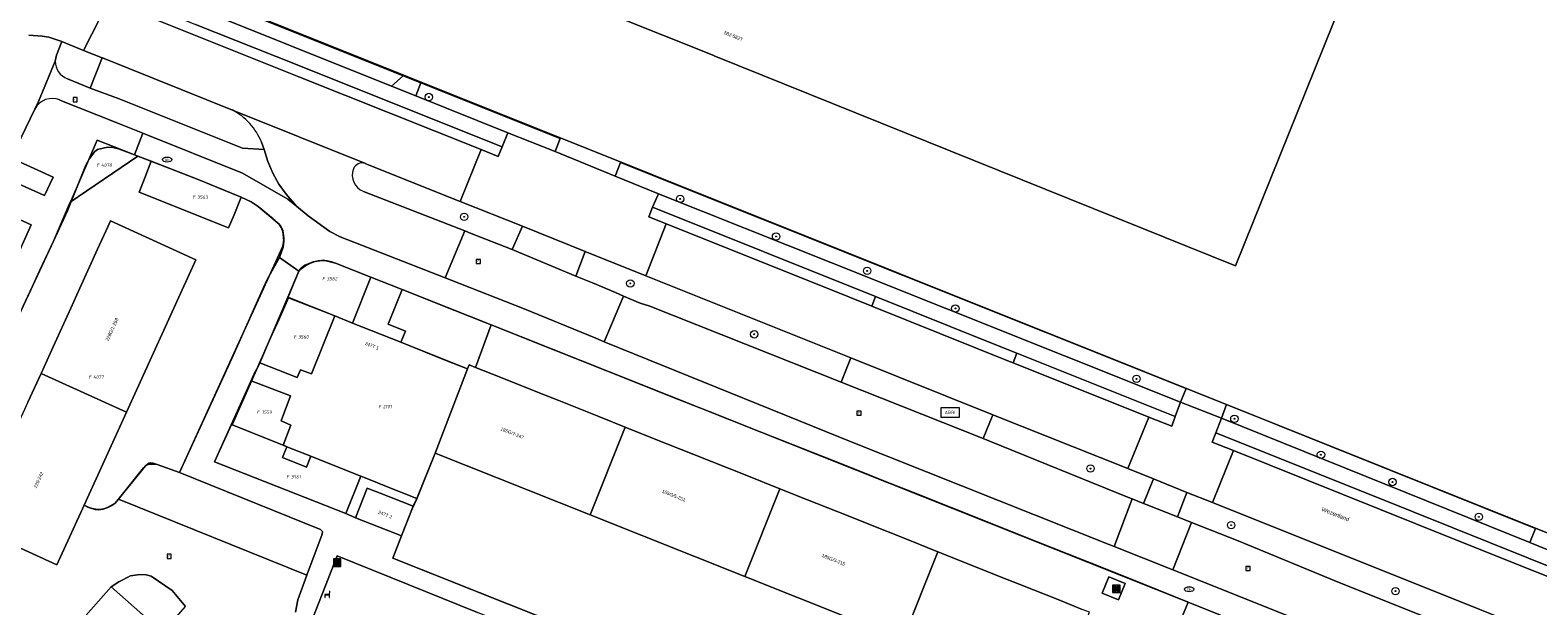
# Model space of a CAD drawing. Header units: metres. Extents: x 207466 to 209466, y 475780 to 477780.
# Tile 68 of 189: x 208311 to 208473, y 476270 to 476332. Entities that reach past the tile are written whole.
import ezdxf
from ezdxf.enums import TextEntityAlignment as Align

# ---------------------------------------------------------------- set-up
doc = ezdxf.new("R2010")
doc.units = ezdxf.units.M
doc.layers.get('0').update_dxf_attribs({"color": 253, "linetype": 'CONTINUOUS'})
for name, color, linetype, lineweight, true_color in [('B-RO-GR-BEPLANTING_CULTUUR_BODEMBEDEKKER-GV', 7, 'CONTINUOUS', 0, 0x6d8a47), ('B-RO-GR-BEPLANTING_CULTUUR_HEESTERS-GV', 7, 'CONTINUOUS', 0, 0x6d8a47), ('B-RO-GR-BOOM-S', 7, 'CONTINUOUS', 0, 0x6d8a47), ('B-RO-GR-GROENVOORZIENING-GV', 7, 'CONTINUOUS', 0, 0x6d8a47), ('B-RO-KL-WATER_BRANDLEIDING_PUT-S', 7, 'CONTINUOUS', 0, 0x478c9a), ('B-RO-OG-BEBOUWING-GV', 7, 'CONTINUOUS', 0, 0xa50000)]:
    doc.layers.add(name, color=color, linetype=linetype, lineweight=lineweight, true_color=true_color)
for name, color, linetype, lineweight in [('B-RO-IE-MEUBILAIR_WEGMEUBILAIR-S', 253, 'CONTINUOUS', 0), ('B-RO-OG-BEBOUWING-T18', 7, 'CONTINUOUS', 0), ('B-RO-OG-TERREIN_CULTUURSCHEIDING-GV', 253, 'CONTINUOUS', 0), ('B-RO-OG-TERREIN_ERF-GV', 253, 'CONTINUOUS', 0), ('B-RO-OG-TERREIN_ONBEGROEID-GV', 253, 'CONTINUOUS', 0), ('B-RO-OG-TOPOGRAFIE-T18', 7, 'CONTINUOUS', 0), ('B-RO-RI-GWA_RIOOLPUT-S', 253, 'CONTINUOUS', 0), ('B-RO-VH-VERHARDING_ASFALT-GV', 253, 'CONTINUOUS', 0), ('B-RO-VH-VERHARDING_BETON-GV', 253, 'CONTINUOUS', 0), ('B-RO-VH-VERHARDING_BETONSTRAATSTEEN-GV', 253, 'CONTINUOUS', 0), ('B-RO-VH-VERHARDING_TEGEL-GV', 253, 'CONTINUOUS', 0), ('B-WE-KG-GRENS_PERCEEL-GV', 150, 'CONTINUOUS', 18), ('B-WE-KG-GRENS_PERCEEL-S', 150, 'CONTINUOUS', 25)]:
    doc.layers.add(name, color=color, linetype=linetype, lineweight=lineweight)
doc.styles.add('NLCS-ISO', font='NLCS-ISO.ttf')
doc.styles.add('NLCS-ISO-M200-T18', font='NLCS-ISO.ttf', dxfattribs={"height": 1.8})

# ---------------------------------------------------------------- blocks, each defined once
blk = doc.blocks.new('SIE-WEG_AFVAL_APART_PLAATS-SO1')
at = {"linetype": 'Continuous'}
for points in [[(-1.5, -1.5), (-0.25, -1.5), (-0.25, 1.5), (-1.5, 1.5)], [(1.5, 1.5), (0.25, 1.5), (0.25, -1.5), (1.5, -1.5)]]:
    blk.add_hatch(color=0, dxfattribs=at).paths.add_polyline_path(points)
h = blk.add_hatch(color=0, dxfattribs=at)
h.paths.add_polyline_path([(-1.5, -1.5), (-0.25, -1.5), (-0.25, 1.5), (-1.5, 1.5)])
h.paths.add_polyline_path([(1.5, 1.5), (0.25, 1.5), (0.25, -1.5), (1.5, -1.5)])
at = {"color": 0, "linetype": 'ByBlock', "lineweight": -2, "flags": 128}
for points in [[(-2, -2), (2, -2), (2, 2), (-2, 2), (-2, -2)], [(-1.5, -1.5), (-0.25, -1.5), (-0.25, 1.5), (-1.5, 1.5), (-1.5, -1.5)]]:
    blk.add_lwpolyline(points, dxfattribs=at)
at = {"color": 0, "linetype": 'ByBlock', "lineweight": -2, "extrusion": (0, 0, -1), "flags": 128}
blk.add_lwpolyline([(-1.5, -1.5), (-0.25, -1.5), (-0.25, 1.5), (-1.5, 1.5), (-1.5, -1.5)], dxfattribs=at)
blk = doc.blocks.new('SIE-WEG_AFVALBAK-SO1')
at = {"linetype": 'Continuous'}
blk.add_hatch(color=0, dxfattribs=at).paths.add_polyline_path([(-1.5, -1.5), (1.5, -1.5), (1.5, 1.5), (-1.5, 1.5)])
at = {"color": 0, "linetype": 'ByBlock', "lineweight": -2, "flags": 128}
for points in [[(-2, -2), (2, -2), (2, 2), (-2, 2), (-2, -2)], [(-1.5, -1.5), (1.5, -1.5), (1.5, 1.5), (-1.5, 1.5), (-1.5, -1.5)]]:
    blk.add_lwpolyline(points, dxfattribs=at)
blk = doc.blocks.new('SRI-PUT_INSPECTIEPUT_RIOOLPUT-SO1')
at = {"color": 0, "linetype": 'ByBlock', "lineweight": -2, "flags": 128}
blk.add_lwpolyline([(-1.125, -1.125), (1.125, -1.125), (1.125, 1.125), (-1.125, 1.125), (-1.125, -1.125)], dxfattribs=at)
at = {"color": 0, "linetype": 'ByBlock', "lineweight": -2, "insert": (0, 0.2828), "char_height": 1.5, "attachment_point": 5, "line_spacing_factor": 0.8, "style": 'NLCS-ISO'}
blk.add_mtext('{\\C0;r}', dxfattribs=at)
blk = doc.blocks.new('SKL-WATER_BRANDKRAAN_BRANDPUT-SO1')
at = {"color": 0, "linetype": 'ByBlock', "lineweight": -2}
blk.add_ellipse((0, 0), major_axis=(2.5, 0), ratio=0.54, dxfattribs=at)
at = {"color": 0, "linetype": 'ByBlock', "lineweight": -2, "insert": (0.1554, 0), "char_height": 1.5, "attachment_point": 5, "line_spacing_factor": 0.8, "style": 'NLCS-ISO'}
blk.add_mtext('{\\C0;bk}', dxfattribs=at)
blk = doc.blocks.new('SIE-WEG_ZITBANK-SO1')
at = {"color": 0, "linetype": 'ByBlock', "lineweight": -2, "flags": 128}
blk.add_lwpolyline([(-0.9125, -1.6313), (-0.9125, -0.2), (1.0875, -0.2), (1.0875, -1.6313), (1.2875, -1.6313), (1.2875, -0.2125), (1.5361, 1.7765), (1.3346, 1.7765), (1.1125, 0), (-1.1125, 0), (-1.1125, -1.6313), (-0.9125, -1.6313)], dxfattribs=at)
blk = doc.blocks.new('SIE-WEG_ABRI-SO1')
at = {"lineweight": -2, "flags": 128}
blk.add_lwpolyline([(-5, -2.5), (5, -2.5), (5, 2.5), (-5, 2.5), (-5, -2.5)], dxfattribs=at)
at = {"lineweight": -2, "insert": (0, 0), "char_height": 1.8, "attachment_point": 5, "line_spacing_factor": 0.8, "style": 'NLCS-ISO'}
blk.add_mtext('{\\C256;ABRI}', dxfattribs=at)
blk = doc.blocks.new('SGR-BOOM_01-SO1')
at = {"linetype": 'Continuous'}
h = blk.add_hatch(color=0, dxfattribs=at)
edge = h.paths.add_edge_path()
edge.add_arc((0, 0), 0.25, 0, 360)
at = {"color": 0, "linetype": 'ByBlock', "lineweight": -2}
for radius in [2, 0.25]:
    blk.add_circle((0, 0), radius, dxfattribs=at)
blk = doc.blocks.new('SKG-PERCEELNUMMER-SO')
at = {"style": 'NLCS-ISO', "oblique": 10, "flags": 1}
blk.add_attdef('GEMEENTECODE', text='', height=1.8, dxfattribs=at).set_placement((0, 2.55), align=Align.MIDDLE_CENTER)
at = {"style": 'NLCS-ISO', "oblique": 10}
blk.add_attdef('SECTIE', text='', height=1.8, dxfattribs=at).set_placement((-0.5, 0), align=Align.MIDDLE_RIGHT)
blk.add_attdef('PERCEELNUMMER', text='', height=1.8, dxfattribs=at).set_placement((0.5, 0), align=Align.MIDDLE_LEFT)

msp = doc.modelspace()

# ---------------------------------------------------------------- linework, layer by layer
at = {"layer": 'B-RO-GR-BEPLANTING_CULTUUR_BODEMBEDEKKER-GV', "flags": 128}
msp.add_lwpolyline([(208319.38, 476272.41), (208324.91, 476267.51), (208327.36, 476270.3), (208325.93, 476272.03), (208323.67, 476273.56), (208323.12, 476273.71), (208322.43, 476273.76), (208321.45, 476273.62), (208320.17, 476272.96), (208319.38, 476272.41)], dxfattribs=at)
at = {"layer": 'B-RO-GR-BEPLANTING_CULTUUR_HEESTERS-GV', "flags": 128}
for points in [[(208327.66, 476334.98), (208349.49, 476326.25), (208350.73, 476327.37), (208326.37, 476337.13), (208325.88, 476335.99)], [(208352.08, 476325.21), (208361.97, 476321.25), (208367.05, 476319.22), (208367.59, 476320.62), (208352.64, 476326.6), (208352.08, 476325.21)]]:
    msp.add_lwpolyline(points, dxfattribs=at)
at = {"layer": 'B-RO-GR-GROENVOORZIENING-GV', "flags": 128}
for points in [[(208373.51, 476316.57), (208378.16, 476314.68), (208396.68, 476307.29), (208434.26, 476292.27), (208434.84, 476293.74), (208374.1, 476318.03), (208373.51, 476316.57)], [(208438.64, 476290.55), (208471.79, 476277.18), (208472.4, 476278.7), (208439.19, 476292.01), (208438.64, 476290.55)]]:
    msp.add_lwpolyline(points, dxfattribs=at)
at = {"layer": 'B-RO-OG-BEBOUWING-GV', "flags": 128}
for points in [[(208458.89, 476363.91), (208457.87, 476364.32), (208444.85, 476369.56), (208419.77, 476379.64), (208420.29, 476380.93), (208419.61, 476381.21), (208410.97, 476384.68), (208403.13, 476365.2), (208385.14, 476372.44), (208387.94, 476379.4), (208352.53, 476393.65), (208333.63, 476346.69), (208359.27, 476336.35), (208360.38, 476339.08), (208367.86, 476336.07), (208384.11, 476329.53), (208384.15, 476329.51), (208440.14, 476306.95), (208452.51, 476337.63), (208449.72, 476338.75), (208459.72, 476363.57), (208458.89, 476363.91)], [(208328.47, 476307.59), (208319.29, 476311.77), (208319.01, 476311.14), (208317.91, 476308.72), (208315.99, 476304.52), (208315.02, 476302.39), (208313.13, 476298.24), (208311.83, 476295.37), (208321.01, 476291.19), (208328.47, 476307.59)], [(208357.66, 476295.85), (208350.5, 476298.71), (208345.3, 476300.78), (208343.38, 476301.55), (208338.41, 476303.48), (208337.22, 476300.81), (208336.67, 476299.57), (208334.98, 476295.76), (208332.36, 476289.85), (208337.84, 476287.65), (208338.23, 476287.49), (208340.82, 476286.46), (208346.19, 476284.32), (208347.38, 476283.84), (208348.59, 476283.36), (208352.22, 476281.91), (208354.17, 476286.8), (208357.66, 476295.85)], [(208321.01, 476291.19), (208311.83, 476295.37), (208310.42, 476292.28), (208308.61, 476288.32), (208307.67, 476286.24), (208305.76, 476282.05), (208304.64, 476279.59), (208304.36, 476278.98), (208305.2, 476278.59), (208313.54, 476274.8), (208316.45, 476281.19), (208321.01, 476291.19)], [(208367.47, 476292.44), (208365.34, 476293.29), (208361.15, 476294.96), (208358.51, 476296.02), (208357.83, 476296.29), (208357.66, 476295.85), (208354.17, 476286.8), (208370.81, 476280.16), (208374.57, 476289.6), (208371.74, 476290.73), (208367.47, 476292.44)], [(208387.65, 476284.38), (208381.97, 476286.65), (208377.7, 476288.35), (208374.57, 476289.6), (208370.81, 476280.16), (208387.44, 476273.53), (208391.21, 476282.97), (208387.65, 476284.38)], [(208351.82, 476281.09), (208348.25, 476282.49), (208347.04, 476282.97), (208346.87, 476283.03), (208345.62, 476279.84), (208350.57, 476277.9), (208351.82, 476281.09)], [(208404.91, 476277.5), (208400.6, 476279.22), (208398.54, 476280.04), (208394.18, 476281.78), (208391.21, 476282.97), (208387.44, 476273.53), (208404.4, 476266.76), (208408.17, 476276.2), (208404.91, 476277.5)], [(208421.35, 476270.94), (208416.9, 476272.71), (208414.99, 476273.47), (208410.79, 476275.15), (208408.17, 476276.2), (208404.4, 476266.76), (208420.71, 476260.25), (208424.47, 476269.69), (208423.7, 476270), (208421.35, 476270.94)], [(208326.09, 476266.47), (208324.91, 476267.51), (208319.38, 476272.41), (208312.02, 476264.09), (208324.22, 476253.29), (208331.58, 476261.61), (208326.09, 476266.47)]]:
    msp.add_lwpolyline(points, dxfattribs=at)
at = {"layer": 'B-RO-OG-TERREIN_CULTUURSCHEIDING-GV', "flags": 128}
for points in [[(208318.42, 476329.29), (208318.41, 476329.3), (208317.11, 476326.04), (208320.23, 476324.88), (208333.48, 476319.6), (208335.8, 476319.43), (208335.51, 476320.22)], [(208332.39, 476323.68), (208318.42, 476329.29)], [(208308.67, 476318.52), (208308.86, 476317.9), (208308.05, 476316.36), (208312.19, 476314.49), (208313.13, 476316.47), (208308.67, 476318.52)], [(208356.84, 476313.85), (208346.74, 476317.9), (208346.67, 476317.93)], [(208346.46, 476314.94), (208357.36, 476310.69), (208358.03, 476310.42), (208362.46, 476308.7), (208363.55, 476311.19), (208356.84, 476313.85)], [(208302.08, 476304.92), (208301.26, 476303.38), (208306.12, 476301.03), (208310.77, 476311.34), (208306.44, 476313.31)], [(208376.81, 476305.86), (208370.3, 476308.47), (208369.3, 476305.84), (208371.06, 476305.09), (208373.53, 476304.05), (208374.4, 476303.68), (208376.18, 476302.93), (208377.23, 476302.59), (208397.78, 476294.43), (208398.82, 476297.05), (208376.81, 476305.86)], [(208414.08, 476290.91), (208413.05, 476288.36), (208413.67, 476288.11), (208428.67, 476282.03), (208429.05, 476281.88), (208430.29, 476281.38), (208431.33, 476284.03), (208428.59, 476285.13), (208414.08, 476290.91)], [(208437.68, 476281.49), (208434.94, 476282.57), (208433.91, 476279.95), (208435.44, 476279.35), (208440.46, 476277.38), (208451.35, 476272.84), (208468.86, 476265.86), (208477.72, 476262.41), (208477.76, 476262.39), (208478.77, 476265.05), (208466.41, 476269.97), (208437.68, 476281.49)], [(208340.01, 476266.51), (208340.36, 476266.08), (208340.93, 476265.53), (208352.14, 476255.64), (208352.61, 476256.17), (208352.49, 476259.11), (208353.53, 476261.42), (208356.9, 476262.88), (208370.68, 476257.74), (208371.11, 476258.54), (208373.79, 476263.56), (208358.71, 476269.67), (208353.14, 476271.92), (208343.64, 476275.77), (208340.01, 476266.51)]]:
    msp.add_lwpolyline(points, dxfattribs=at)
at = {"layer": 'B-RO-OG-TERREIN_CULTUURSCHEIDING-GV'}
for centre, radius, start, end in [((208329.26, 476317.73), 6.73, 21.7342, 62.3059), ((208346.33, 476316.98), 1.01, 70.1621, 158.3342), ((208347.15, 476316.69), 1.88, 159.4514, 248.2529)]:
    msp.add_arc(centre, radius, start, end, dxfattribs=at)
at = {"layer": 'B-RO-OG-TERREIN_ERF-GV', "flags": 128}
for points in [[(208452.51, 476337.63), (208440.14, 476306.95), (208384.15, 476329.51), (208384.11, 476329.53), (208367.86, 476336.07)], [(208325.88, 476335.99), (208326.37, 476337.13), (208350.73, 476327.37), (208352.64, 476326.6), (208367.59, 476320.62), (208367.05, 476319.22), (208373.51, 476316.57), (208374.1, 476318.03), (208434.84, 476293.74), (208434.26, 476292.27), (208438.64, 476290.55), (208439.19, 476292.01), (208472.4, 476278.7), (208471.79, 476277.18), (208477.95, 476274.69)], [(208331.58, 476315.05), (208328.9, 476316.16), (208325.66, 476317.41), (208321.87, 476318.87), (208320.14, 476319.53), (208319.53, 476319.67), (208318.97, 476319.7), (208317.91, 476319.45), (208317.59, 476319.24), (208317.04, 476318.48), (208316.63, 476317.75), (208314.67, 476312.84), (208313.15, 476309.57), (208311.71, 476306.47), (208310.73, 476304.34), (208309.16, 476300.98)], [(208310.42, 476292.28), (208311.83, 476295.37), (208313.13, 476298.24), (208315.02, 476302.39), (208315.99, 476304.52), (208317.91, 476308.72), (208319.01, 476311.14), (208319.29, 476311.77), (208328.47, 476307.59), (208321.01, 476291.19), (208316.45, 476281.19), (208316.88, 476280.99), (208317.63, 476280.75), (208318.01, 476280.7), (208318.52, 476280.76), (208318.96, 476280.94), (208319.78, 476281.41), (208320.14, 476281.86), (208322.84, 476285.21), (208323.04, 476285.43), (208323.4, 476285.62), (208324.29, 476285.59), (208326.72, 476284.71), (208332.33, 476296.97), (208335.72, 476304.62), (208336.12, 476305.48), (208337.45, 476307.82), (208337.85, 476308.95), (208337.93, 476309.59), (208337.8, 476310.77), (208337.54, 476311.26), (208336.76, 476312), (208335.15, 476313.33), (208334.4, 476313.8), (208333.34, 476314.32), (208331.58, 476315.05)], [(208356.28, 476302.13), (208350.61, 476304.38), (208347.26, 476305.71), (208343.48, 476307.21), (208342.18, 476307.53), (208341.08, 476307.38), (208340.17, 476306.99), (208339.76, 476306.7), (208339.54, 476306.36), (208338.34, 476303.51), (208337.12, 476300.62), (208336.67, 476299.57), (208337.22, 476300.81), (208338.41, 476303.48), (208343.38, 476301.55), (208345.3, 476300.78), (208350.5, 476298.71), (208357.66, 476295.85), (208357.83, 476296.29), (208358.51, 476296.02), (208360.18, 476300.58), (208359.53, 476300.83), (208356.28, 476302.13)], [(208433.49, 476266.95), (208435.07, 476270.79), (208428.88, 476273.27), (208426.54, 476274.21), (208425.47, 476274.64), (208422.1, 476275.98), (208418.85, 476277.27), (208416.76, 476278.1), (208413.67, 476279.33), (208405.55, 476282.55), (208402.28, 476283.85), (208400.15, 476284.7), (208396.99, 476285.96), (208389.27, 476289.02), (208383.62, 476291.26), (208380.32, 476292.58), (208372.5, 476295.68), (208369.16, 476297.01), (208367.09, 476297.83), (208362.88, 476299.5), (208360.18, 476300.58), (208358.51, 476296.02), (208361.15, 476294.96), (208365.34, 476293.29), (208367.47, 476292.44), (208371.74, 476290.73), (208374.57, 476289.6), (208377.7, 476288.35), (208381.97, 476286.65), (208387.65, 476284.38), (208391.21, 476282.97), (208394.18, 476281.78), (208398.54, 476280.04), (208400.6, 476279.22), (208404.91, 476277.5), (208408.17, 476276.2), (208410.79, 476275.15), (208414.99, 476273.47), (208416.9, 476272.71), (208421.35, 476270.94), (208423.7, 476270)], [(208340.82, 476286.46), (208338.23, 476287.49), (208337.84, 476287.65), (208332.36, 476289.85), (208334.98, 476295.76), (208334.74, 476295.31), (208330.48, 476285.86), (208344.58, 476280.3), (208345.62, 476279.84), (208346.87, 476283.03), (208347.04, 476282.97), (208348.25, 476282.49), (208351.82, 476281.09), (208352.22, 476281.91), (208348.59, 476283.36), (208347.38, 476283.84), (208346.19, 476284.32), (208340.82, 476286.46)], [(208404.4, 476266.76), (208387.44, 476273.53), (208370.81, 476280.16), (208354.17, 476286.8), (208352.22, 476281.91), (208351.82, 476281.09), (208350.57, 476277.9), (208349.62, 476275.52), (208374.8, 476265.48)], [(208427.6, 476271.02), (208425.84, 476271.74), (208426.56, 476273.5), (208428.32, 476272.78), (208427.6, 476271.02)]]:
    msp.add_lwpolyline(points, dxfattribs=at)
at = {"layer": 'B-RO-OG-TERREIN_ONBEGROEID-GV', "flags": 128}
msp.add_lwpolyline([(208349.49, 476326.25), (208352.08, 476325.21), (208352.64, 476326.6), (208350.73, 476327.37), (208349.49, 476326.25)], dxfattribs=at)
at = {"layer": 'B-RO-VH-VERHARDING_ASFALT-GV', "flags": 128}
for points in [[(208310.52, 476331.72), (208311.96, 476331.63), (208312.67, 476331.5), (208314.05, 476331.04), (208316.4, 476330.1), (208319.11, 476335.44), (208316.2, 476336.62), (208314.58, 476338.41), (208313.68, 476339.76), (208312.77, 476341.08)], [(208319.11, 476335.44), (208316.4, 476330.1), (208318.41, 476329.3), (208318.42, 476329.29), (208332.39, 476323.68), (208346.67, 476317.93), (208346.74, 476317.9), (208356.84, 476313.85), (208359.1, 476319.45), (208339.53, 476327.26), (208319.11, 476335.44)], [(208326.59, 476333.63), (208328.42, 476332.87), (208337.1, 476329.45), (208361.37, 476319.73), (208361.97, 476321.25), (208352.08, 476325.21), (208349.49, 476326.25), (208327.66, 476334.98)], [(208308.66, 476318.57), (208311.17, 476323.79), (208311.57, 476324.61), (208313.36, 476328.92), (208313.48, 476329.6), (208314.05, 476331.04), (208312.67, 476331.5), (208311.96, 476331.63), (208310.52, 476331.72)], [(208378.16, 476314.68), (208377.52, 476313.24), (208401.48, 476303.62), (208413.52, 476298.79), (208416.67, 476297.53), (208433.68, 476290.73), (208434.26, 476292.27), (208396.68, 476307.29), (208378.16, 476314.68)], [(208401.07, 476302.6), (208396.27, 476304.53), (208379, 476311.45), (208376.81, 476305.86), (208398.82, 476297.05), (208414.08, 476290.91), (208428.59, 476285.13), (208430.83, 476290.67), (208416.27, 476296.51), (208415.71, 476296.73), (208401.07, 476302.6)], [(208438.64, 476290.55), (208438.05, 476288.98), (208459.26, 476280.5), (208479.83, 476272.22), (208480.43, 476273.7), (208477.95, 476274.69), (208471.79, 476277.18), (208438.64, 476290.55)], [(208485.74, 476268.72), (208483.85, 476269.47), (208481.4, 476270.45), (208463.46, 476277.63), (208439.93, 476287.08), (208437.68, 476281.49), (208466.41, 476269.97), (208478.77, 476265.05), (208481.77, 476263.85), (208508.67, 476253.11)]]:
    msp.add_lwpolyline(points, dxfattribs=at)
at = {"layer": 'B-RO-VH-VERHARDING_BETON-GV', "flags": 128}
msp.add_lwpolyline([(208427.6, 476271.02), (208428.32, 476272.78), (208426.56, 476273.5), (208425.84, 476271.74), (208427.6, 476271.02)], dxfattribs=at)
at = {"layer": 'B-RO-VH-VERHARDING_BETONSTRAATSTEEN-GV', "flags": 128}
for points in [[(208324.67, 476334.83), (208320.29, 476338.36), (208319.53, 476336.47), (208319.11, 476335.44), (208339.53, 476327.26), (208359.1, 476319.45), (208360.95, 476318.7), (208361.37, 476319.73), (208337.1, 476329.45), (208328.42, 476332.87)], [(208346.67, 476317.93), (208332.39, 476323.68)], [(208373.51, 476316.57), (208367.05, 476319.22), (208361.97, 476321.25), (208361.37, 476319.73), (208360.95, 476318.7), (208359.1, 476319.45), (208356.84, 476313.85), (208363.55, 476311.19), (208370.3, 476308.47), (208376.81, 476305.86), (208379, 476311.45), (208377.12, 476312.2), (208377.52, 476313.24), (208378.16, 476314.68), (208373.51, 476316.57)], [(208335.51, 476320.22), (208335.8, 476319.43), (208336.2, 476318.15), (208336.73, 476316.91), (208337.38, 476315.73), (208338.15, 476314.64), (208339.28, 476313.35), (208340.52, 476312.31), (208342.87, 476310.61), (208343.95, 476310.05), (208355.25, 476305.63), (208357.36, 476310.69), (208346.46, 476314.94)], [(208377.52, 476313.24), (208377.12, 476312.2), (208379, 476311.45), (208396.27, 476304.53), (208401.07, 476302.6), (208401.48, 476303.62), (208377.52, 476313.24)], [(208369.3, 476305.84), (208362.46, 476308.7), (208358.03, 476310.42), (208357.36, 476310.69), (208355.25, 476305.63), (208355.89, 476305.38), (208363.72, 476302.31), (208371.44, 476299.14), (208372.33, 476298.78), (208374.4, 476303.68), (208373.53, 476304.05), (208371.06, 476305.09), (208369.3, 476305.84)], [(208397.78, 476294.43), (208377.23, 476302.59), (208376.18, 476302.93), (208374.4, 476303.68), (208372.33, 476298.78), (208375.53, 476297.46), (208399.06, 476287.95), (208426.48, 476277.01), (208427.12, 476276.75), (208429.05, 476281.88), (208428.67, 476282.03), (208413.67, 476288.11), (208413.05, 476288.36), (208397.78, 476294.43)], [(208416.67, 476297.53), (208416.27, 476296.51), (208430.83, 476290.67), (208433.31, 476289.69), (208433.68, 476290.73), (208416.67, 476297.53)], [(208438.05, 476288.98), (208438.64, 476290.55), (208434.26, 476292.27), (208433.68, 476290.73), (208433.31, 476289.69), (208430.83, 476290.67), (208428.59, 476285.13), (208431.33, 476284.03), (208434.94, 476282.57), (208437.68, 476281.49), (208439.93, 476287.08), (208437.66, 476287.98), (208438.05, 476288.98)], [(208438.05, 476288.98), (208437.66, 476287.98), (208439.93, 476287.08), (208463.46, 476277.63), (208481.4, 476270.45), (208481.82, 476271.54), (208480.48, 476271.96), (208479.83, 476272.22), (208459.26, 476280.5), (208438.05, 476288.98)], [(208326.72, 476284.71), (208324.29, 476285.59), (208323.4, 476285.62), (208323.04, 476285.43), (208322.84, 476285.21), (208320.14, 476281.86), (208340.4, 476273.68), (208342.04, 476278.09), (208342.07, 476278.38), (208341.86, 476278.59), (208326.72, 476284.71)], [(208339.18, 476269.68), (208339.42, 476271.02), (208340.4, 476273.68), (208320.14, 476281.86), (208319.78, 476281.41), (208318.96, 476280.94), (208318.52, 476280.76), (208318.01, 476280.7), (208317.63, 476280.75), (208316.88, 476280.99), (208316.45, 476281.19), (208313.54, 476274.8), (208305.2, 476278.59)], [(208435.44, 476279.35), (208433.91, 476279.95), (208430.56, 476281.27), (208430.29, 476281.38), (208429.05, 476281.88), (208427.12, 476276.75), (208433.41, 476274.24), (208435.44, 476279.35)], [(208435.44, 476279.35), (208433.41, 476274.24), (208444.99, 476269.62), (208459.17, 476263.85), (208494.65, 476249.69), (208496.77, 476254.78), (208480.74, 476261.2), (208477.76, 476262.39), (208477.72, 476262.41), (208468.86, 476265.86), (208451.35, 476272.84), (208440.46, 476277.38), (208435.44, 476279.35)], [(208312.02, 476264.09), (208319.38, 476272.41), (208320.17, 476272.96), (208321.45, 476273.62), (208322.43, 476273.76), (208323.12, 476273.71), (208323.67, 476273.56), (208325.93, 476272.03), (208327.36, 476270.3)], [(208434.99, 476260.4), (208436.74, 476264.75), (208438.13, 476268.31), (208438.56, 476269.39), (208435.07, 476270.79), (208433.49, 476266.95), (208432.98, 476266.59), (208432.35, 476266.59), (208430.94, 476267.13), (208422.64, 476246.38), (208428.38, 476244.1), (208432.37, 476253.99), (208432.99, 476255.39), (208431.22, 476256.09), (208432.49, 476259.25), (208433.04, 476259.03), (208433.79, 476260.89), (208434.99, 476260.4)]]:
    msp.add_lwpolyline(points, dxfattribs=at)
at = {"layer": 'B-RO-VH-VERHARDING_BETONSTRAATSTEEN-GV'}
for centre, radius, start, end in [((208329.26, 476317.73), 6.73, 21.7342, 62.3059), ((208346.33, 476316.98), 1.01, 70.1621, 158.3342), ((208347.15, 476316.69), 1.88, 159.4514, 248.2529)]:
    msp.add_arc(centre, radius, start, end, dxfattribs=at)
at = {"layer": 'B-RO-VH-VERHARDING_TEGEL-GV', "flags": 128}
for points in [[(208318.41, 476329.3), (208316.4, 476330.1), (208314.05, 476331.04), (208313.48, 476329.6), (208313.36, 476328.92)], [(208314.66, 476327.05), (208317.11, 476326.04), (208318.41, 476329.3)], [(208313.36, 476328.92), (208311.57, 476324.61), (208311.17, 476323.79)], [(208320.23, 476324.88), (208317.11, 476326.04), (208314.66, 476327.05)], [(208309.16, 476300.98), (208310.73, 476304.34), (208311.71, 476306.47), (208313.15, 476309.57), (208314.67, 476312.84), (208316.63, 476317.75), (208317.04, 476318.48), (208317.59, 476319.24), (208317.91, 476319.45), (208318.97, 476319.7), (208319.53, 476319.67), (208320.14, 476319.53), (208321.87, 476318.87), (208322.76, 476321.19), (208319.89, 476322.35), (208313.83, 476324.76)], [(208313.83, 476324.76), (208319.89, 476322.35), (208322.76, 476321.19), (208333.46, 476316.9), (208338.36, 476314.11), (208339.28, 476313.35), (208338.15, 476314.64), (208337.38, 476315.73), (208336.73, 476316.91), (208336.2, 476318.15), (208335.8, 476319.43), (208333.48, 476319.6), (208320.23, 476324.88)], [(208311.17, 476323.79), (208308.66, 476318.57)], [(208372.33, 476298.78), (208371.44, 476299.14), (208363.72, 476302.31), (208355.89, 476305.38), (208355.25, 476305.63), (208343.95, 476310.05), (208342.87, 476310.61), (208340.52, 476312.31), (208339.28, 476313.35), (208338.36, 476314.11), (208333.46, 476316.9), (208322.76, 476321.19), (208321.87, 476318.87), (208325.66, 476317.41), (208328.9, 476316.16), (208331.58, 476315.05), (208333.34, 476314.32), (208334.4, 476313.8), (208335.15, 476313.33), (208336.76, 476312), (208337.54, 476311.26), (208337.8, 476310.77), (208337.93, 476309.59), (208337.85, 476308.95), (208337.45, 476307.82), (208339.54, 476306.36), (208339.76, 476306.7), (208340.17, 476306.99), (208341.08, 476307.38), (208342.18, 476307.53), (208343.48, 476307.21), (208347.26, 476305.71), (208350.61, 476304.38), (208356.28, 476302.13), (208359.53, 476300.83), (208360.18, 476300.58), (208362.88, 476299.5), (208367.09, 476297.83), (208369.16, 476297.01), (208372.5, 476295.68), (208380.32, 476292.58), (208383.62, 476291.26), (208389.27, 476289.02), (208396.99, 476285.96), (208400.15, 476284.7), (208402.28, 476283.85), (208405.55, 476282.55), (208413.67, 476279.33), (208416.76, 476278.1), (208418.85, 476277.27), (208422.1, 476275.98), (208425.47, 476274.64), (208426.54, 476274.21), (208428.88, 476273.27), (208435.07, 476270.79), (208438.56, 476269.39)], [(208308.67, 476318.52), (208313.13, 476316.47), (208312.19, 476314.49), (208308.05, 476316.36)], [(208306.44, 476313.31), (208310.77, 476311.34), (208306.12, 476301.03)], [(208363.55, 476311.19), (208362.46, 476308.7), (208369.3, 476305.84), (208370.3, 476308.47), (208363.55, 476311.19)], [(208345.62, 476279.84), (208344.58, 476280.3), (208330.48, 476285.86), (208334.74, 476295.31), (208334.98, 476295.76), (208336.67, 476299.57), (208337.12, 476300.62), (208338.34, 476303.51), (208339.54, 476306.36), (208337.45, 476307.82), (208336.12, 476305.48), (208335.72, 476304.62), (208332.33, 476296.97), (208326.72, 476284.71), (208341.86, 476278.59), (208342.07, 476278.38), (208342.04, 476278.09), (208340.4, 476273.68), (208339.42, 476271.02), (208339.18, 476269.68)], [(208401.48, 476303.62), (208401.07, 476302.6), (208415.71, 476296.73), (208416.27, 476296.51), (208416.67, 476297.53), (208413.52, 476298.79), (208401.48, 476303.62)], [(208494.65, 476249.69), (208459.17, 476263.85), (208444.99, 476269.62), (208433.41, 476274.24), (208427.12, 476276.75), (208426.48, 476277.01), (208399.06, 476287.95), (208375.53, 476297.46), (208372.33, 476298.78)], [(208398.82, 476297.05), (208397.78, 476294.43), (208413.05, 476288.36), (208414.08, 476290.91), (208398.82, 476297.05)], [(208434.94, 476282.57), (208431.33, 476284.03), (208430.29, 476281.38), (208430.56, 476281.27), (208433.91, 476279.95), (208434.94, 476282.57)], [(208374.8, 476265.48), (208349.62, 476275.52), (208350.57, 476277.9), (208345.62, 476279.84)], [(208340.01, 476266.51), (208343.64, 476275.77), (208353.14, 476271.92), (208358.71, 476269.67)]]:
    msp.add_lwpolyline(points, dxfattribs=at)
at = {"layer": 'B-RO-VH-VERHARDING_TEGEL-GV'}
for centre, radius, start, end in [((208315.31, 476328.89), 1.95, 178.8848, 250.4451), ((208315.31, 476328.89), 1.95, 178.8848, 250.4451), ((208313.03, 476322.84), 2.09, 67.246, 152.827), ((208313.03, 476322.84), 2.09, 67.246, 152.827)]:
    msp.add_arc(centre, radius, start, end, dxfattribs=at)
at = {"layer": 'B-WE-KG-GRENS_PERCEEL-GV'}
for points in [[(208483.19, 476274.4), (208324.85, 476337.85), (208326.58, 476342.17), (208309.35, 476349.1), (208305.37, 476350.63), (208293.97, 476355.4), (208263.82, 476369.48), (208228.33, 476386.11), (208215.15, 476392.28), (208157.19, 476419.2), (208125.12, 476434.67), (208141.65, 476449.99), (208167.93, 476474.76), (208157.93, 476486.6), (208136.98, 476511.12)], [(208309.16, 476300.98), (208313.15, 476309.57), (208314.97, 476313.77), (208315.16, 476314.21), (208317.85, 476320.43), (208321.5, 476319.02), (208322.21, 476318.74), (208323.67, 476318.18), (208328.9, 476316.16), (208333.34, 476314.32), (208334.4, 476313.8), (208335.15, 476313.33), (208337.41, 476311.43), (208337.62, 476311.07), (208337.78, 476310.69), (208337.87, 476310.28), (208337.91, 476309.87), (208337.88, 476309.45), (208337.79, 476309.04), (208326.72, 476284.71), (208324.29, 476285.59), (208323.88, 476285.73), (208323.6, 476285.74), (208323.4, 476285.72), (208323.04, 476285.43), (208319.78, 476281.41), (208319.42, 476281.15), (208319.02, 476280.95), (208318.59, 476280.82), (208318.15, 476280.75), (208317.71, 476280.76), (208317.27, 476280.83), (208316.85, 476280.98), (208316.45, 476281.19), (208313.54, 476274.8), (208305.2, 476278.59)], [(208305.2, 476278.59), (208313.54, 476274.8), (208316.45, 476281.19), (208316.85, 476280.98), (208317.27, 476280.83), (208317.71, 476280.76), (208318.15, 476280.75), (208318.59, 476280.82), (208319.02, 476280.95), (208319.42, 476281.15), (208319.78, 476281.41), (208323.04, 476285.43), (208323.4, 476285.72), (208323.6, 476285.74), (208323.88, 476285.73), (208324.29, 476285.59), (208326.72, 476284.71), (208337.79, 476309.04), (208337.88, 476309.45), (208337.91, 476309.87), (208337.87, 476310.28), (208337.78, 476310.69), (208337.62, 476311.07), (208337.41, 476311.43), (208335.15, 476313.33), (208334.4, 476313.8), (208333.34, 476314.32), (208332.56, 476312.42), (208331.98, 476311.01), (208322.36, 476314.84), (208322.97, 476316.41), (208323.67, 476318.18), (208322.21, 476318.74), (208314.97, 476313.77), (208313.15, 476309.57), (208309.16, 476300.98)], [(208377.45, 476264.42), (208349.62, 476275.52), (208350.57, 476277.9), (208345.62, 476279.84), (208344.58, 476280.3), (208330.48, 476285.86), (208332.29, 476289.86), (208334.41, 476294.58), (208335.33, 476296.52), (208338.35, 476303.58), (208339.54, 476306.36), (208339.88, 476306.69), (208340.27, 476306.97), (208340.69, 476307.19), (208341.14, 476307.35), (208341.61, 476307.46), (208342.08, 476307.49), (208342.56, 476307.46), (208343.02, 476307.37), (208343.48, 476307.21), (208347.26, 476305.71), (208350.61, 476304.38), (208360.18, 476300.58), (208392.23, 476287.84), (208435.07, 476270.79), (208433.49, 476266.95)]]:
    msp.add_lwpolyline(points, dxfattribs=at)
for points in [[(208326.58, 476342.17), (208324.85, 476337.85), (208483.19, 476274.4), (208484.89, 476278.65), (208507.12, 476334.13), (208508.39, 476337.3), (208519.25, 476364.41), (208471.51, 476379.77), (208400.01, 476389.93), (208348.64, 476397.23), (208347.89, 476395.37), (208342.66, 476382.31), (208341.6, 476379.66)], [(208315.16, 476314.21), (208314.97, 476313.77), (208322.21, 476318.74), (208321.5, 476319.02), (208317.85, 476320.43)], [(208331.98, 476311.01), (208332.56, 476312.42), (208333.34, 476314.32), (208328.9, 476316.16), (208323.67, 476318.18), (208322.97, 476316.41), (208322.36, 476314.84)], [(208347.26, 476305.71), (208343.48, 476307.21), (208343.02, 476307.37), (208342.56, 476307.46), (208342.08, 476307.49), (208341.61, 476307.46), (208341.14, 476307.35), (208340.69, 476307.19), (208340.27, 476306.97), (208339.88, 476306.69), (208339.54, 476306.36), (208338.35, 476303.58), (208343.38, 476301.55), (208345.3, 476300.78)], [(208337.84, 476287.65), (208337.97, 476287.6), (208338.23, 476287.49), (208337.78, 476286.34), (208340.36, 476285.3), (208340.82, 476286.46), (208346.08, 476284.36), (208346.19, 476284.32), (208344.58, 476280.3), (208345.62, 476279.84), (208350.57, 476277.9), (208351.69, 476280.8), (208352.19, 476281.87), (208354.17, 476286.8), (208357.66, 476295.85), (208355.62, 476296.66), (208350.47, 476298.73), (208350.99, 476299.92), (208349.13, 476300.66), (208350.61, 476304.38), (208347.26, 476305.71), (208345.3, 476300.78), (208343.38, 476301.55), (208340.9, 476295.32), (208339.69, 476295.75), (208339.34, 476294.93), (208335.33, 476296.52), (208334.41, 476294.58), (208338.64, 476292.95), (208337.61, 476290.27), (208338.68, 476289.82)], [(208335.33, 476296.52), (208339.34, 476294.93), (208339.69, 476295.75), (208340.9, 476295.32), (208343.38, 476301.55), (208338.35, 476303.58)], [(208432.35, 476266.59), (208432.6, 476266.56), (208432.85, 476266.58), (208433.09, 476266.66), (208433.31, 476266.78), (208433.49, 476266.95), (208435.07, 476270.79), (208392.23, 476287.84), (208360.18, 476300.58), (208350.61, 476304.38), (208349.13, 476300.66), (208350.99, 476299.92), (208350.47, 476298.73), (208355.62, 476296.66), (208357.66, 476295.85), (208354.17, 476286.8), (208352.19, 476281.87), (208351.69, 476280.8), (208350.57, 476277.9), (208349.62, 476275.52), (208377.45, 476264.42), (208417.99, 476248.22), (208426.27, 476268.91)], [(208337.84, 476287.65), (208338.68, 476289.82), (208337.61, 476290.27), (208338.64, 476292.95), (208334.41, 476294.58), (208332.29, 476289.86)], [(208337.84, 476287.65), (208332.29, 476289.86), (208330.48, 476285.86), (208344.58, 476280.3), (208346.19, 476284.32), (208346.08, 476284.36), (208340.82, 476286.46), (208340.36, 476285.3), (208337.78, 476286.34), (208338.23, 476287.49), (208337.97, 476287.6)], [(208312.02, 476264.09), (208319.38, 476272.41), (208343.78, 476250.81), (208350.7, 476244.76), (208334.65, 476226.61), (208327.45, 476232.61), (208336.42, 476242.49)], [(208336.42, 476242.49), (208327.45, 476232.61), (208334.65, 476226.61), (208350.7, 476244.76), (208343.78, 476250.81), (208319.38, 476272.41), (208312.02, 476264.09)]]:
    msp.add_lwpolyline(points, close=True, dxfattribs=at)

# ---------------------------------------------------------------- block references
at = {"layer": 'B-RO-GR-BOOM-S', "xscale": 0.2, "yscale": 0.2, "zscale": 0.2}
for p in [(208353.49, 476325.08), (208380.5, 476314.13), (208357.29, 476312.2), (208390.8, 476310.09), (208400.59, 476306.39), (208375.14, 476305.04), (208410.06, 476302.35), (208388.45, 476299.57), (208429.52, 476294.78), (208440.04, 476290.49), (208449.34, 476286.62), (208424.58, 476285.14), (208457.02, 476283.69), (208439.69, 476279.05), (208466.3, 476279.95), (208457.35, 476271.96)]:
    msp.add_blockref('SGR-BOOM_01-SO1', p, dxfattribs=at)
at = {"layer": 'B-RO-IE-MEUBILAIR_WEGMEUBILAIR-S', "xscale": 0.2, "yscale": 0.2, "zscale": 0.2}
for name, p in [('SIE-WEG_ABRI-SO1', (208409.49, 476291.17)), ('SIE-WEG_AFVALBAK-SO1', (208343.64, 476275.02)), ('SIE-WEG_AFVAL_APART_PLAATS-SO1', (208427.36, 476272.21)), ('SIE-WEG_ZITBANK-SO1', (208342.55, 476271.6))]:
    msp.add_blockref(name, p, dxfattribs=at)
at = {"layer": 'B-RO-KL-WATER_BRANDLEIDING_PUT-S', "xscale": 0.2, "yscale": 0.2, "zscale": 0.2}
for p in [(208325.37, 476318.35), (208435.18, 476272.16)]:
    msp.add_blockref('SKL-WATER_BRANDKRAAN_BRANDPUT-SO1', p, dxfattribs=at)
at = {"layer": 'B-RO-RI-GWA_RIOOLPUT-S', "xscale": 0.2, "yscale": 0.2, "zscale": 0.2}
for p in [(208315.5, 476324.8), (208358.8, 476307.4), (208399.7, 476291.1), (208325.6, 476275.7), (208441.5, 476274.4)]:
    msp.add_blockref('SRI-PUT_INSPECTIEPUT_RIOOLPUT-SO1', p, dxfattribs=at)
at = {"layer": 'B-WE-KG-GRENS_PERCEEL-S', "xscale": 0.2, "yscale": 0.2, "zscale": 0.2}
for p, values in [((208318.19, 476317.76), {'PERCEELNUMMER': '4078', 'SECTIE': 'F'}), ((208328.5, 476314.32), {'PERCEELNUMMER': '3563', 'SECTIE': 'F'}), ((208342.42, 476305.55), {'PERCEELNUMMER': '3562', 'SECTIE': 'F'}), ((208339.34, 476299.29), {'PERCEELNUMMER': '3560', 'SECTIE': 'F'}), ((208317.33, 476294.98), {'PERCEELNUMMER': '4077', 'SECTIE': 'F'}), ((208348.46, 476291.8), {'PERCEELNUMMER': '2101', 'SECTIE': 'F'}), ((208335.39, 476291.2), {'PERCEELNUMMER': '3559', 'SECTIE': 'F'}), ((208338.57, 476284.25), {'PERCEELNUMMER': '3561', 'SECTIE': 'F'})]:
    msp.add_blockref('SKG-PERCEELNUMMER-SO', p, dxfattribs=at).add_auto_attribs(values)

# ---------------------------------------------------------------- texts
at = {"layer": 'B-RO-OG-BEBOUWING-T18', "char_height": 0.36, "attachment_point": 5, "line_spacing_factor": 0.8, "style": 'NLCS-ISO-M200-T18'}
for s, insert, rotation in [('{\\fArial|b0|i0|c0|p34;\\C256;582-582T}', (208386.22, 476331.64), 338), ('{\\fArial|b0|i0|c0|p34;\\C256;228G/1-258}', (208319.45, 476300.09), 65.5), ('{\\fArial|b0|i0|c0|p34;\\C256;247T 1}', (208347.38, 476298.34), 338.2), ('{\\fArial|b0|i0|c0|p34;\\C256;185G/7-247}', (208362.45, 476288.94), 338.2), ('{\\fArial|b0|i0|c0|p34;\\C256;228-242}', (208311.56, 476283.91), 65.5), ('{\\fArial|b0|i0|c0|p34;\\C256;185G/5-231}', (208379.81, 476282.23), 338.2), ('{\\fArial|b0|i0|c0|p34;\\C256;247T 2}', (208348.81, 476280.19), 338.6), ('{\\fArial|b0|i0|c0|p34;\\C256;185G/3-215}', (208396.97, 476275.33), 338.2)]:
    msp.add_mtext(s, dxfattribs=dict(at, insert=insert, rotation=rotation))
at = {"layer": 'B-RO-OG-TOPOGRAFIE-T18', "insert": (208450.9, 476280.22), "char_height": 0.45, "attachment_point": 5, "rotation": 338.2, "line_spacing_factor": 0.8, "style": 'NLCS-ISO-M200-T18'}
msp.add_mtext('{\\fArial|b0|i0|c0|p34;\\C256;Wezenland}', dxfattribs=at)

doc.saveas('drawing.dxf')
